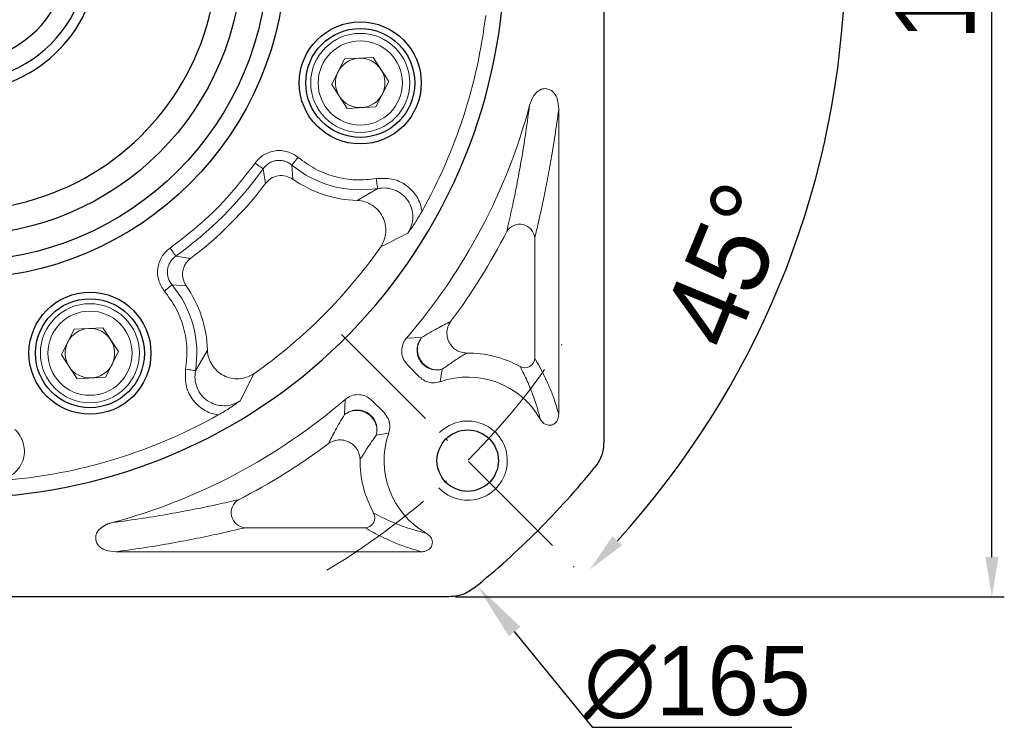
# Model space of a CAD drawing. Header units: millimetres. Extents: x 7099 to 7931, y -723 to -137.
# Tile 4 of 12: x 7244 to 7343, y -419 to -347. Entities that reach past the tile are written whole.
import ezdxf

# ---------------------------------------------------------------- set-up
doc = ezdxf.new("R2010")
doc.units = ezdxf.units.MM
doc.header["$PDSIZE"] = -5
doc.linetypes.add('ACAD_ISO10W100', pattern=[18, 12, -3, 0, -3])
doc.layers.get('0').update_dxf_attribs({"lineweight": 18})
doc.layers.get('Defpoints').update_dxf_attribs({"lineweight": 18})
for name, color, linetype, lineweight in [('中心线层', 7, 'ACAD_ISO10W100', 0), ('尺寸线层', 3, 'Continuous', 18), ('粗实线', 7, 'Continuous', 40)]:
    doc.layers.add(name, color=color, linetype=linetype, lineweight=lineweight)
doc.styles.add('工程字', font='txt')
doc.dimstyles.new('DIMSTYLE_17', dxfattribs={"dimtxt": 8, "dimasz": 12, "dimexe": 0.18, "dimexo": 0.0625, "dimgap": 0.09, "dimtad": 1, "dimtih": 1, "dimtoh": 1, "dimdec": 3, "dimdsep": 46, "dimtxsty": 'Standard', "dimblk": '_CAXARROW', "dimcen": 0.09, "dimdle": 24, "dimadec": 0, "dimazin": 0, "dimtfac": 0.7, "dimtdec": 3, "dimtofl": 0, "dimtmove": 0, "dimatfit": 3, "dimfxl": 1, "dimtolj": 1, "dimarcsym": 0})
doc.dimstyles.new('ISO-25', dxfattribs={"dimtxt": 8, "dimasz": 4, "dimexe": 1.25, "dimexo": 0.625, "dimgap": 1.7, "dimtad": 1, "dimtxsty": '工程字', "dimcen": 2, "dimdle": 8, "dimadec": 0, "dimazin": 0, "dimtfac": 1, "dimtmove": 0, "dimatfit": 3, "dimfxl": 1, "dimarcsym": 0})

# ---------------------------------------------------------------- blocks, each defined once
blk = doc.blocks.new('*D101')
at = {"layer": 'Defpoints', "color": 0}
for p in [(7286.97, -275.429), (7341.745, -275.429), (7286.97, -405.429)]:
    blk.add_point(p, dxfattribs=at)
at = {"layer": '尺寸线层', "color": 0, "lineweight": -2}
for p, q in [((7287.595, -275.429), (7342.995, -275.429)), ((7341.745, -401.429), (7341.745, -279.429)), ((7287.595, -405.429), (7342.995, -405.429))]:
    blk.add_line(p, q, dxfattribs=at)
at = {"layer": '尺寸线层', "color": 0}
for points in [[(7342.412, -279.429), (7341.079, -279.429), (7341.745, -275.429)], [(7341.079, -401.429), (7342.412, -401.429), (7341.745, -405.429)]]:
    blk.add_solid(points, dxfattribs=at)
at = {"layer": '尺寸线层', "color": 0, "insert": (7336.045, -340.429), "char_height": 8, "attachment_point": 5, "rotation": 90, "style": '工程字'}
blk.add_mtext('130', dxfattribs=at)
blk = doc.blocks.new('*D102')
at = {"layer": 'Defpoints', "color": 0}
for p in [(7270.754, -275.975), (7204.367, -404.884)]:
    blk.add_point(p, dxfattribs=at)
at = {"layer": '尺寸线层', "color": 0, "lineweight": -2}
blk.add_line((7221.982, -370.679), (7206.198, -401.328), dxfattribs=at)
at = {"layer": '尺寸线层', "color": 0}
blk.add_solid([(7205.605, -401.023), (7206.791, -401.633), (7204.367, -404.884)], dxfattribs=at)
at = {"layer": '尺寸线层', "color": 0, "insert": (7211.143, -379.276), "char_height": 8, "attachment_point": 5, "rotation": 62.75189, "style": '工程字'}
blk.add_mtext('∅145', dxfattribs=at)
blk = doc.blocks.new('_CAXARROW')
blk.add_hatch(color=0).paths.add_polyline_path([(0, 0), (-1, 0.125), (-1, -0.125)], flags=0)
blk = doc.blocks.new('*D103')
at = {"layer": 'Defpoints', "color": 0}
for p in [(7185.352, -276.55), (7289.768, -404.309)]:
    blk.add_point(p, dxfattribs=at)
at = {"layer": '尺寸线层', "color": 0, "lineweight": -2}
for p, q in [((7237.47, -340.429), (7237.65, -340.429)), ((7237.56, -340.519), (7237.56, -340.339)), ((7301.466, -418.621), (7293.565, -408.955)), ((7321.55, -418.621), (7301.466, -418.621))]:
    blk.add_line(p, q, dxfattribs=at)
at = {"layer": '尺寸线层', "color": 0, "lineweight": -2, "xscale": 6, "yscale": 6, "zscale": 6, "rotation": 129.2588264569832}
blk.add_blockref('_CAXARROW', (7289.768, -404.309), dxfattribs=at)
at = {"layer": '尺寸线层', "color": 0, "lineweight": 15, "insert": (7312.008, -414.121), "char_height": 7, "attachment_point": 5, "style": '工程字'}
blk.add_mtext('\\A1;∅165', dxfattribs=at)
blk = doc.blocks.new('_FILLED')
at = {"linetype": 'ByBlock'}
blk.add_hatch(color=0, dxfattribs=at).paths.add_polyline_path([(0, 0), (-1, 0.133), (-1, -0.133)], flags=0)
blk = doc.blocks.new('*D106')
at = {"layer": 'Defpoints', "color": 0}
for p in [(7167.68, -340.429), (7310.857, -340.429), (7277.47, -378.967), (7315.158, -384.438), (7302.926, -404.423)]:
    blk.add_point(p, dxfattribs=at)
at = {"layer": '尺寸线层', "color": 0, "lineweight": -2}
blk.add_line((7311.482, -340.429), (7328.201, -340.429), dxfattribs=at)
blk.add_arc((7238.933, -340.429), 88.018, 317.60404, 357.39596, dxfattribs=at)
at = {"layer": '尺寸线层', "color": 0}
for points in [[(7327.526, -344.444), (7326.193, -344.413), (7326.951, -340.429)], [(7303.452, -399.315), (7304.416, -400.236), (7301.171, -402.668)]]:
    blk.add_solid(points, dxfattribs=at)
at = {"layer": '尺寸线层', "color": 0, "insert": (7314.985, -371.931), "char_height": 8, "attachment_point": 5, "rotation": 67.5, "style": '工程字'}
blk.add_mtext('45%%d', dxfattribs=at)

msp = doc.modelspace()

# ---------------------------------------------------------------- linework, layer by layer
at = {"color": 7, "linetype": 'Continuous', "lineweight": 15}
for p, q in [((7275.0979, -353.7216), (7276.4014, -351.1459)), ((7276.4014, -351.1459), (7279.2837, -350.9869)), ((7279.2837, -350.9869), (7280.8626, -353.4036)), ((7276.6768, -356.1383), (7275.0979, -353.7216)), ((7280.8626, -353.4036), (7279.5591, -355.9793)), ((7279.5591, -355.9793), (7276.6768, -356.1383)), ((7298.0169, -387.01), (7298.0169, -356.2107)), ((7268.1752, -362.2267), (7268.4255, -363.6999)), ((7271.0736, -361.8516), (7271.1616, -363.269)), ((7279.7473, -364.2062), (7277.6781, -365.4208)), ((7280.0502, -370.1107), (7282.7925, -368.7157)), ((7295.5954, -369.2428), (7295.5954, -381.3336)), ((7259.3576, -371.0442), (7260.8308, -371.2945)), ((7260.4, -374.0307), (7258.9825, -373.9427)), ((7247.8112, -381.0083), (7249.1147, -378.4326)), ((7249.1147, -378.4326), (7251.997, -378.2736)), ((7251.997, -378.2736), (7253.5759, -380.6903)), ((7282.6528, -379.315), (7284.1732, -379.2771)), ((7262.5517, -380.5471), (7261.3372, -382.6164)), ((7249.3901, -383.425), (7247.8112, -381.0083)), ((7253.5759, -380.6903), (7252.2725, -383.266)), ((7282.7528, -382.0249), (7283.9783, -383.2504)), ((7286.0436, -383.7227), (7286.2413, -382.4712)), ((7252.2725, -383.266), (7249.3901, -383.425)), ((7265.8467, -385.6615), (7267.2417, -382.9193)), ((7276.446, -385.5178), (7276.4081, -387.0422)), ((7280.3848, -386.8465), (7279.156, -385.6178)), ((7279.6021, -389.1103), (7280.857, -388.9122)), ((7278.4645, -398.4645), (7266.3738, -398.4645)), ((7253.3188, -400.889), (7284.1523, -400.889))]:
    msp.add_line(p, q, dxfattribs=at)
at = {"color": 7, "linetype": 'Continuous', "lineweight": 15, "flags": 128}
for points in [[(7267.3637, -361.6489), (7267.5139, -361.7558), (7267.6589, -361.8591), (7267.7938, -361.9552), (7267.914, -362.0407), (7268.0153, -362.1129), (7268.0943, -362.1691), (7268.1482, -362.2075), (7268.1752, -362.2267)], [(7271.7113, -361.0863), (7271.5933, -361.2279), (7271.4793, -361.3647), (7271.3733, -361.4919), (7271.2789, -361.6053), (7271.1992, -361.7008), (7271.1372, -361.7753), (7271.0948, -361.8261), (7271.0736, -361.8516)], [(7279.5842, -363.2235), (7279.6144, -363.4054), (7279.6435, -363.581), (7279.6707, -363.7444), (7279.6948, -363.8899), (7279.7152, -364.0126), (7279.7311, -364.1082), (7279.7419, -364.1735), (7279.7473, -364.2062)], [(7258.7798, -370.2327), (7258.8868, -370.3829), (7258.9901, -370.528), (7259.0861, -370.6629), (7259.1717, -370.7831), (7259.2438, -370.8844), (7259.3, -370.9633), (7259.3384, -371.0172), (7259.3576, -371.0442)], [(7258.2172, -374.5804), (7258.3589, -374.4623), (7258.4956, -374.3484), (7258.6229, -374.2423), (7258.7362, -374.1479), (7258.8318, -374.0683), (7258.9062, -374.0062), (7258.9571, -373.9639), (7258.9825, -373.9427)], [(7261.3372, -382.6164), (7261.3045, -382.6109), (7261.2392, -382.6001), (7261.1436, -382.5842), (7261.0209, -382.5639), (7260.8754, -382.5397), (7260.712, -382.5126), (7260.5363, -382.4834), (7260.3544, -382.4532)]]:
    msp.add_lwpolyline(points, dxfattribs=at)
at = {"color": 7, "linetype": 'Continuous', "lineweight": 15}
for centre, radius in [((7277.9802, -353.5626), 5), ((7277.9802, -353.5626), 4.25), ((7250.6936, -380.8493), 5), ((7250.6936, -380.8493), 4.25)]:
    msp.add_circle(centre, radius, dxfattribs=at)
for centre, radius, start, end in [((7237.5603, -340.4294), 53.4563, 330.785536, 353.214464), ((7277.9802, -353.5626), 2.5, 93.15762, 153.15762), ((7277.9802, -353.5626), 2.5, 33.15762, 93.15762), ((7277.9802, -353.5626), 2.5, 153.15762, 213.15762), ((7277.9802, -353.5626), 2.5, 333.15762, 33.15762), ((7277.9802, -353.5626), 2.5, 273.15762, 333.15762), ((7277.9802, -353.5626), 2.5, 213.15762, 273.15762), ((7237.5603, -340.4294), 59.5434, 319.227103, 345.015975), ((7237.5603, -340.4294), 37.5818, 305.450279, 324.549721), ((7277.9802, -353.5626), 10.7893, 230.19789, 279.42643), ((7237.5603, -340.4294), 38.6545, 307.014157, 322.985843), ((7277.9802, -353.5626), 11.862, 234.91248, 268.540409), ((7237.5603, -340.4294), 61.9649, 323.09187, 332.996404), ((7294.0756, -369.3491), 1.5235, 4.000298, 148.996042), ((7237.5603, -340.4294), 51.8302, 304.936266, 325.063734), ((7250.6936, -380.8493), 10.7893, 350.57357, 39.80211), ((7250.6936, -380.8493), 11.862, 1.459591, 35.08752), ((7250.6936, -380.8493), 2.5, 93.15762, 153.15762), ((7250.6936, -380.8493), 2.5, 33.15762, 93.15762), ((7250.6936, -380.8493), 2.5, 333.15762, 33.15762), ((7250.6936, -380.8493), 2.5, 153.15762, 213.15762), ((7288.8256, -391.6946), 10.8649, 60.871553, 90.557052), ((7294.5886, -381.3155), 1.007, 241.899151, 358.972317), ((7250.6936, -380.8493), 2.5, 213.15762, 273.15762), ((7250.6936, -380.8493), 2.5, 273.15762, 333.15762), ((7288.8256, -391.6946), 8.4434, 29.753701, 109.237717), ((7237.5603, -340.4294), 59.5404, 284.962616, 310.775491), ((7237.5603, -340.4294), 53.4563, 276.785536, 299.214464), ((7288.8256, -391.6946), 8.4404, 160.751961, 240.314874), ((7237.5603, -340.4294), 61.9649, 297.003596, 306.90813), ((7288.8256, -391.6946), 10.8649, 179.442948, 209.128447), ((7266.4801, -396.9446), 1.5235, 121.004045, 265.999543), ((7278.4465, -397.4577), 1.007, 271.027574, 28.100957)]:
    msp.add_arc(centre, radius, start, end, dxfattribs=at)
at = {"color": 0}
msp.add_arc((7288.8256, -391.6946), 4, 223.236775, 135, dxfattribs=at)
at = {"color": 7, "linetype": 'Continuous', "lineweight": 15}
for points, knots in [([(7295.0794, -355.8243), (7295.1956, -355.4839), (7295.3726, -354.9652), (7295.834, -354.4283), (7296.1301, -354.2691), (7296.257, -354.2008)], [0, 0, 0, 0, 0.5219407, 0.7951327, 1, 1, 1, 1]), ([(7297.2795, -354.3284), (7297.1328, -354.2596), (7296.8563, -354.1299), (7296.4912, -354.1383), (7296.3056, -354.1878), (7296.257, -354.2008)], [0, 0, 0, 0, 0.454558, 0.8569955, 1, 1, 1, 1]), ([(7297.2795, -354.3284), (7297.3785, -354.4179), (7297.6423, -354.6564), (7297.9561, -355.3029), (7297.9938, -355.8653), (7298.0169, -356.2107)], [0, 0, 0, 0, 0.1882552, 0.5015736, 1, 1, 1, 1]), ([(7295.0792, -355.8243), (7294.9315, -356.9007), (7294.6347, -359.0648), (7294.1793, -361.758), (7293.7191, -364.2079), (7293.251, -366.4656), (7292.9324, -367.8549), (7292.7697, -368.5643)], [0, 0, 0, 0, 0.2023559, 0.4068413, 0.6009718, 0.7962533, 1, 1, 1, 1]), ([(7295.5954, -369.2428), (7295.7368, -368.6438), (7296.0183, -367.4517), (7296.4338, -365.5354), (7296.8435, -363.4971), (7297.2491, -361.2922), (7297.6442, -358.9147), (7297.8946, -357.098), (7298.0169, -356.2107)], [0, 0, 0, 0, 0.1687319, 0.3358223, 0.5011046, 0.6684869, 0.8380782, 1, 1, 1, 1]), ([(7267.3637, -361.6489), (7267.4924, -361.4885), (7267.7498, -361.1677), (7268.251, -360.8017), (7268.8082, -360.5364), (7269.4103, -360.3961), (7270.0289, -360.3772), (7270.6364, -360.4924), (7271.2151, -360.7191), (7271.546, -360.9639), (7271.7113, -361.0863)], [0, 0, 0, 0, 0.1250777, 0.2500913, 0.3747983, 0.4996656, 0.6246265, 0.7497213, 0.8749203, 1, 1, 1, 1]), ([(7258.7798, -370.2327), (7259.8568, -369.4106), (7262.0117, -367.7658), (7264.8967, -364.8809), (7266.5415, -362.726), (7267.3637, -361.6489)], [0, 0, 0, 0, 0.3332368, 0.6667429, 1, 1, 1, 1]), ([(7268.1752, -362.2267), (7268.2612, -362.1196), (7268.4331, -361.9056), (7268.767, -361.6604), (7269.1376, -361.4823), (7269.538, -361.3848), (7269.9506, -361.3768), (7270.3556, -361.4549), (7270.742, -361.6069), (7270.9631, -361.7701), (7271.0736, -361.8516)], [0, 0, 0, 0, 0.1252758, 0.2503197, 0.3750581, 0.4994621, 0.6240868, 0.7493132, 0.8747664, 1, 1, 1, 1]), ([(7271.7113, -361.0863), (7272.2711, -361.4975), (7273.4039, -362.3296), (7275.3969, -363.0787), (7277.4952, -363.4403), (7278.8933, -363.2952), (7279.5842, -363.2235)], [0, 0, 0, 0, 0.2470938, 0.5, 0.7529057, 1, 1, 1, 1]), ([(7268.4255, -363.6999), (7268.5952, -363.5215), (7268.9479, -363.1508), (7269.7001, -362.8911), (7270.4957, -362.9071), (7270.9453, -363.1514), (7271.1616, -363.269)], [0, 0, 0, 0, 0.2406309, 0.5000003, 0.7593707, 1, 1, 1, 1]), ([(7279.5842, -363.2235), (7280.1148, -363.1936), (7281.1749, -363.134), (7282.4172, -363.7059), (7283.2195, -364.3919), (7283.7012, -365.0265), (7284.0565, -365.7421), (7284.1634, -366.2607), (7284.217, -366.5204)], [0, 0, 0, 0, 0.2494766, 0.4984731, 0.6242107, 0.7492745, 0.874478, 1, 1, 1, 1]), ([(7279.7473, -364.2062), (7280.038, -364.179), (7280.6178, -364.1248), (7281.4743, -364.3431), (7282.2313, -364.7801), (7282.8272, -365.4211), (7283.2006, -366.2103), (7283.323, -367.0721), (7283.2008, -367.9445), (7282.929, -368.4579), (7282.7925, -368.7157)], [0, 0, 0, 0, 0.1261787, 0.2516666, 0.3765354, 0.50104, 0.6251823, 0.7490611, 0.8740362, 1, 1, 1, 1]), ([(7277.6781, -365.4208), (7277.9399, -365.4526), (7278.4648, -365.5165), (7279.1875, -365.8734), (7279.8063, -366.3857), (7280.2716, -367.0492), (7280.5319, -367.8167), (7280.5804, -368.6195), (7280.4403, -369.4161), (7280.1802, -369.8792), (7280.0502, -370.1107)], [0, 0, 0, 0, 0.1242654, 0.2491482, 0.3743386, 0.4997577, 0.6251184, 0.7501902, 0.8751373, 1, 1, 1, 1]), ([(7282.7925, -368.7157), (7283.0319, -368.3813), (7283.5094, -367.7141), (7283.9815, -366.9176), (7284.217, -366.5204)], [0, 0, 0, 0, 0.5012085, 1, 1, 1, 1]), ([(7258.2172, -374.5804), (7258.0952, -374.4148), (7257.8516, -374.0841), (7257.6231, -373.5068), (7257.5088, -372.8995), (7257.5265, -372.2807), (7257.6669, -371.6777), (7257.932, -371.1197), (7258.3, -370.6196), (7258.6198, -370.3618), (7258.7798, -370.2327)], [0, 0, 0, 0, 0.1250808, 0.2498642, 0.3750442, 0.5000461, 0.6249136, 0.7501624, 0.8749362, 1, 1, 1, 1]), ([(7258.9825, -373.9427), (7258.9006, -373.832), (7258.7372, -373.6112), (7258.5846, -373.2258), (7258.5071, -372.8214), (7258.5158, -372.4086), (7258.6125, -372.0073), (7258.7904, -371.636), (7259.036, -371.3022), (7259.2503, -371.1303), (7259.3576, -371.0442)], [0, 0, 0, 0, 0.1255214, 0.2504823, 0.3751969, 0.5000427, 0.6248784, 0.7495634, 0.874496, 1, 1, 1, 1]), ([(7260.4, -374.0307), (7260.3098, -373.8762), (7260.1456, -373.5949), (7260.0356, -373.0927), (7260.0429, -372.5888), (7260.183, -372.112), (7260.4292, -371.6605), (7260.6823, -371.4298), (7260.8308, -371.2945)], [0, 0, 0, 0, 0.1753031, 0.3190872, 0.500024, 0.6649655, 0.8034047, 1, 1, 1, 1]), ([(7260.3544, -382.4532), (7260.4261, -381.7623), (7260.5712, -380.3643), (7260.2097, -378.266), (7259.4606, -376.2729), (7258.6284, -375.1402), (7258.2172, -374.5804)], [0, 0, 0, 0, 0.2470943, 0.5000002, 0.7529062, 1, 1, 1, 1]), ([(7284.1732, -379.2771), (7284.4447, -379.1081), (7285.0106, -378.7559), (7285.7565, -378.3332), (7286.4603, -377.9609), (7286.8917, -377.7479), (7287.1075, -377.6414)], [0, 0, 0, 0, 0.2399395, 0.5000697, 0.7499989, 1, 1, 1, 1]), ([(7288.72, -380.8302), (7288.5421, -380.8151), (7288.1792, -380.7842), (7287.7019, -380.5632), (7287.2667, -380.2188), (7286.9659, -379.8035), (7286.7555, -379.2578), (7286.6997, -378.6701), (7286.8339, -378.0776), (7287.027, -377.7698), (7287.1075, -377.6414)], [0, 0, 0, 0, 0.122623, 0.2500746, 0.3537618, 0.50008, 0.5924171, 0.749991, 0.895776, 1, 1, 1, 1]), ([(7282.7528, -382.0249), (7282.5936, -381.8283), (7282.2921, -381.4561), (7282.1328, -380.7583), (7282.1981, -380.0884), (7282.4178, -379.6054), (7282.6046, -379.3746), (7282.6528, -379.315)], [0, 0, 0, 0, 0.2523737, 0.4777426, 0.700322, 0.9226154, 1, 1, 1, 1]), ([(7284.2949, -381.9615), (7284.1705, -381.8126), (7283.9588, -381.5592), (7283.7775, -381.0987), (7283.6988, -380.6397), (7283.7371, -380.174), (7283.8792, -379.7), (7284.0654, -379.4321), (7284.1732, -379.2771)], [0, 0, 0, 0, 0.1971033, 0.3354129, 0.4999916, 0.6685001, 0.808122, 1, 1, 1, 1]), ([(7284.1732, -379.2771), (7284.0649, -379.4428), (7283.8428, -379.7828), (7283.7435, -380.3354), (7283.7721, -380.7605), (7283.8653, -381.1667), (7284.068, -381.6118), (7284.4843, -382.0853), (7285.0283, -382.4129), (7285.6445, -382.5655), (7286.0457, -382.5021), (7286.2413, -382.4712)], [0, 0, 0, 0, 0.1218146, 0.2499051, 0.333793, 0.378374, 0.500189, 0.6220038, 0.7500946, 0.8781855, 1, 1, 1, 1]), ([(7267.2417, -382.9193), (7267.01, -383.0497), (7266.547, -383.3104), (7265.7504, -383.4516), (7264.9466, -383.4021), (7264.1778, -383.139), (7263.5126, -382.6739), (7263.0003, -382.0556), (7262.6461, -381.3332), (7262.5832, -380.809), (7262.5517, -380.5471)], [0, 0, 0, 0, 0.1249979, 0.2497854, 0.3748032, 0.5006709, 0.6264795, 0.7513317, 0.8757585, 1, 1, 1, 1]), ([(7288.72, -380.8302), (7288.5613, -380.9263), (7288.2584, -381.1096), (7287.7904, -381.4082), (7287.3052, -381.7271), (7286.7944, -382.0726), (7286.4209, -382.3418), (7286.2413, -382.4712)], [0, 0, 0, 0, 0.2146879, 0.4097604, 0.6075177, 0.8112943, 1, 1, 1, 1]), ([(7298.0169, -387.01), (7297.8597, -386.4683), (7297.5464, -385.389), (7297.0628, -384.2131), (7296.5802, -383.154), (7296.0896, -382.1929), (7295.7627, -381.6244), (7295.5954, -381.3336)], [0, 0, 0, 0, 0.1990356, 0.396521, 0.5990012, 0.7948793, 1, 1, 1, 1]), ([(7263.6513, -387.086), (7263.3911, -387.0318), (7262.8719, -386.9237), (7262.1569, -386.5654), (7261.5231, -386.0841), (7260.8337, -385.2861), (7260.2672, -384.0425), (7260.3253, -382.9836), (7260.3544, -382.4532)], [0, 0, 0, 0, 0.1258818, 0.2511369, 0.3762822, 0.5017821, 0.7504581, 1, 1, 1, 1]), ([(7261.3372, -382.6164), (7261.3104, -382.9075), (7261.257, -383.4872), (7261.4734, -384.3439), (7261.9123, -385.0981), (7262.5497, -385.6957), (7263.3401, -386.0673), (7264.2017, -386.1927), (7265.0754, -386.0699), (7265.5888, -385.7981), (7265.8467, -385.6615)], [0, 0, 0, 0, 0.1263874, 0.2516545, 0.3764398, 0.5007218, 0.624639, 0.7490627, 0.8739421, 1, 1, 1, 1]), ([(7286.2413, -382.4712), (7286.0715, -382.5046), (7285.7259, -382.5725), (7285.1943, -382.498), (7284.6944, -382.3024), (7284.4265, -382.0738), (7284.2949, -381.9615)], [0, 0, 0, 0, 0.2456086, 0.4999998, 0.7543922, 1, 1, 1, 1]), ([(7296.1559, -387.5044), (7296.0472, -387.0887), (7295.8299, -386.2572), (7295.4992, -385.2897), (7295.1731, -384.4271), (7294.8314, -383.6438), (7294.4826, -382.9055), (7294.2403, -382.4439), (7294.1143, -382.2038)], [0, 0, 0, 0, 0.1653163, 0.3306103, 0.4994869, 0.658756, 0.8225419, 1, 1, 1, 1]), ([(7286.0436, -383.7227), (7285.7968, -383.7802), (7285.3309, -383.8889), (7284.6362, -383.7267), (7284.2068, -383.4701), (7284.0129, -383.2836), (7283.9783, -383.2504)], [0, 0, 0, 0, 0.3374871, 0.6371963, 0.9353033, 1, 1, 1, 1]), ([(7276.446, -385.5178), (7276.6457, -385.378), (7277.0305, -385.1087), (7277.7275, -384.993), (7278.3925, -385.0986), (7278.8697, -385.351), (7279.0935, -385.5595), (7279.156, -385.6178)], [0, 0, 0, 0, 0.2433586, 0.4687676, 0.6914609, 0.9137982, 1, 1, 1, 1]), ([(7263.6513, -387.086), (7264.0486, -386.8506), (7264.8451, -386.3785), (7265.5123, -385.9009), (7265.8467, -385.6615)], [0, 0, 0, 0, 0.4987915, 1, 1, 1, 1]), ([(7276.4081, -387.0422), (7276.6064, -386.911), (7277.0173, -386.6391), (7277.7756, -386.545), (7278.5222, -386.7073), (7278.9068, -387.0153), (7279.0925, -387.1639)], [0, 0, 0, 0, 0.2413259, 0.4999997, 0.7586737, 1, 1, 1, 1]), ([(7279.6021, -389.1103), (7279.633, -388.9148), (7279.6965, -388.5136), (7279.5439, -387.8973), (7279.2163, -387.3533), (7278.7427, -386.9371), (7278.1691, -386.6753), (7277.5387, -386.599), (7276.914, -386.712), (7276.5738, -386.934), (7276.4081, -387.0422)], [0, 0, 0, 0, 0.1218605, 0.2499998, 0.378139, 0.4999998, 0.6218601, 0.7500003, 0.8781391, 1, 1, 1, 1]), ([(7274.7724, -389.9765), (7274.8789, -389.7608), (7275.0918, -389.3293), (7275.4641, -388.6256), (7275.8869, -387.8796), (7276.2391, -387.3138), (7276.4081, -387.0422)], [0, 0, 0, 0, 0.2500011, 0.4999303, 0.7600518, 1, 1, 1, 1]), ([(7279.0925, -387.1639), (7279.1906, -387.2769), (7279.4212, -387.5422), (7279.6248, -388.0376), (7279.7035, -388.5917), (7279.6359, -388.9374), (7279.6021, -389.1103)], [0, 0, 0, 0, 0.212868, 0.499952, 0.749976, 1, 1, 1, 1]), ([(7280.3848, -386.8465), (7280.5403, -387.0383), (7280.8374, -387.4047), (7280.9985, -388.0929), (7280.9586, -388.5983), (7280.8737, -388.8605), (7280.857, -388.9122)], [0, 0, 0, 0, 0.3288645, 0.628577, 0.9267155, 1, 1, 1, 1]), ([(7298.0169, -387.01), (7298.0043, -387.1745), (7297.9828, -387.4558), (7297.7864, -387.7937), (7297.546, -388.0098), (7297.2676, -388.1208), (7296.9795, -388.1294), (7296.7029, -388.0504), (7296.436, -387.8806), (7296.2577, -387.6813), (7296.177, -387.541), (7296.156, -387.5044)], [0, 0, 0, 0, 0.1789182, 0.305846, 0.4120254, 0.5186636, 0.6146346, 0.7117009, 0.8217992, 0.9534872, 1, 1, 1, 1]), ([(7243.1214, -388.535), (7243.3142, -388.7542), (7243.6989, -389.1915), (7244.0258, -390.0126), (7244.1172, -390.8819), (7243.9488, -391.7408), (7243.5298, -392.5067), (7242.9046, -393.1123), (7242.127, -393.5263), (7241.5518, -393.6081), (7241.263, -393.6492)], [0, 0, 0, 0, 0.1261784, 0.2516664, 0.3765347, 0.5010397, 0.6251825, 0.7490607, 0.8740363, 1, 1, 1, 1]), ([(7274.7724, -389.9765), (7274.9247, -389.8833), (7275.2353, -389.6931), (7275.7813, -389.5817), (7276.3383, -389.6139), (7276.8621, -389.7952), (7277.3221, -390.1102), (7277.6797, -390.5391), (7277.915, -391.0482), (7277.946, -391.4111), (7277.9612, -391.589)], [0, 0, 0, 0, 0.1225854, 0.2499999, 0.3749538, 0.5000002, 0.6225856, 0.75, 0.8774138, 1, 1, 1, 1]), ([(7279.6021, -389.1103), (7279.4404, -389.3357), (7279.101, -389.8088), (7278.6916, -390.4255), (7278.3048, -391.0228), (7278.0803, -391.3927), (7277.9612, -391.589)], [0, 0, 0, 0, 0.23823, 0.5000454, 0.7347014, 1, 1, 1, 1]), ([(7241.263, -393.6493), (7241.6743, -393.6464), (7242.4947, -393.6406), (7243.4166, -393.5543), (7243.8764, -393.5113)], [0, 0, 0, 0, 0.5012084, 1, 1, 1, 1]), ([(7252.933, -397.9511), (7253.9878, -397.8068), (7256.092, -397.5189), (7258.7866, -397.0667), (7261.2749, -396.6013), (7263.5852, -396.1224), (7264.9899, -395.8005), (7265.6953, -395.6388)], [0, 0, 0, 0, 0.1976234, 0.3942652, 0.596966, 0.7975972, 1, 1, 1, 1]), ([(7284.6456, -399.0273), (7284.1631, -398.8994), (7283.1756, -398.6375), (7282.0711, -398.2442), (7281.0725, -397.8374), (7280.164, -397.4165), (7279.6202, -397.1324), (7279.3347, -396.9833)], [0, 0, 0, 0, 0.1937404, 0.3965603, 0.5999096, 0.7900125, 1, 1, 1, 1]), ([(7251.3694, -399.0193), (7251.3797, -399.0001), (7251.4034, -398.9558), (7251.4451, -398.8891), (7251.494, -398.8193), (7251.5378, -398.7635), (7251.5835, -398.7095), (7251.6311, -398.6572), (7251.6908, -398.5972), (7251.753, -398.5399), (7251.8174, -398.4853), (7251.8837, -398.4332), (7251.9518, -398.3837), (7252.0216, -398.3366), (7252.0928, -398.2919), (7252.1654, -398.2495), (7252.2392, -398.2095), (7252.3141, -398.1717), (7252.3901, -398.1362), (7252.467, -398.1029), (7252.5447, -398.0718), (7252.6233, -398.0428), (7252.7027, -398.016), (7252.8055, -397.984), (7252.8828, -397.9642), (7252.933, -397.9513)], [0, 0, 0, 0, 0.0330058, 0.0762661, 0.1195249, 0.1627795, 0.1844021, 0.227655, 0.2709058, 0.314156, 0.357406, 0.4006545, 0.4439015, 0.4871489, 0.5303953, 0.573642, 0.6168877, 0.660133, 0.7033785, 0.7466238, 0.7898689, 0.8331132, 0.8763582, 0.9196022, 1, 1, 1, 1]), ([(7253.3188, -400.889), (7254.4063, -400.7377), (7256.5759, -400.4359), (7259.3274, -399.9582), (7261.8565, -399.4722), (7264.2084, -398.9739), (7265.6463, -398.6356), (7266.3738, -398.4645)], [0, 0, 0, 0, 0.1994366, 0.3979012, 0.5967866, 0.7960025, 1, 1, 1, 1]), ([(7284.1523, -400.889), (7283.6123, -400.7326), (7282.5268, -400.4181), (7281.3495, -399.9341), (7280.2778, -399.4465), (7279.3191, -398.9561), (7278.7497, -398.6285), (7278.4645, -398.4645)], [0, 0, 0, 0, 0.1977209, 0.3975208, 0.5987607, 0.7990725, 1, 1, 1, 1]), ([(7251.3694, -399.0193), (7251.3553, -399.0574), (7251.286, -399.2456), (7251.2518, -399.5954), (7251.3519, -399.9792), (7251.4756, -400.1708), (7251.5224, -400.2431)], [0, 0, 0, 0, 0.094986, 0.4685049, 0.7993826, 1, 1, 1, 1]), ([(7284.6456, -399.0274), (7284.7824, -399.1199), (7285.0153, -399.2772), (7285.211, -399.6137), (7285.2791, -399.9272), (7285.2382, -400.2229), (7285.1038, -400.4782), (7284.8973, -400.6821), (7284.6154, -400.8321), (7284.3536, -400.8883), (7284.1927, -400.8888), (7284.1523, -400.889)], [0, 0, 0, 0, 0.1793292, 0.3051152, 0.4108165, 0.5169403, 0.6133031, 0.7116592, 0.823159, 0.9554919, 1, 1, 1, 1]), ([(7253.3188, -400.889), (7252.9679, -400.8649), (7252.423, -400.8276), (7251.8209, -400.5325), (7251.6009, -400.3192), (7251.5224, -400.2431)], [0, 0, 0, 0, 0.537558, 0.834934, 1, 1, 1, 1])]:
    msp.add_open_spline(points, degree=3, knots=knots, dxfattribs=at)
at = {"layer": '中心线层', "color": 0}
msp.add_line((7276.0977, -378.9667), (7301.5535, -404.4226), dxfattribs=at)
msp.add_arc((7237.5603, -340.4294), 72.5, 300.73805, 329.26195, dxfattribs=at)
at = {"layer": '粗实线', "linetype": 'Continuous', "lineweight": 30}
for p, q in [((7302.5603, -346.1121), (7302.5603, -389.8389)), ((7286.9698, -405.4294), (7188.1509, -405.4294))]:
    msp.add_line(p, q, dxfattribs=at)
for centre, radius in [((7237.5603, -340.4294), 32.8922), ((7237.5603, -340.4294), 31.1283), ((7237.5603, -340.4294), 28.5), ((7277.9802, -353.5626), 6.1578), ((7277.9802, -353.5626), 5.5), ((7250.6936, -380.8493), 6.1578), ((7250.6936, -380.8493), 5.5), ((7288.8256, -391.6946), 3.1)]:
    msp.add_circle(centre, radius, dxfattribs=at)
for radius, start, end in [(55, 246.104171, 230.518351), (13, 258.195512, 11.580788), (11, 258.797714, 10.978587), (26, 236.895004, 0.860432), (14, 184.639046, 359.726474), (82.5, 309.006555, 320.993445)]:
    msp.add_arc((7237.5603, -340.4294), radius, start, end, dxfattribs=at)
for points, knots in [([(7302.5603, -389.8389), (7302.5478, -390.0718), (7302.5112, -390.752), (7302.1962, -391.6308), (7301.8009, -392.1743), (7301.6689, -392.3557)], [0, 0, 0, 0, 0.2576469, 0.7523011, 1, 1, 1, 1]), ([(7289.4866, -404.538), (7289.293, -404.6779), (7288.7364, -405.0802), (7287.8538, -405.3845), (7287.1882, -405.4183), (7286.9698, -405.4294)], [0, 0, 0, 0, 0.2637648, 0.7584213, 1, 1, 1, 1])]:
    msp.add_open_spline(points, degree=3, knots=knots, dxfattribs=at)

# ---------------------------------------------------------------- dimensions: what is measured, and where the dimension line sits
at = {"layer": '尺寸线层'}
dim = msp.add_diameter_dim_2p(p1=(7270.7541, -275.9746), p2=(7204.3666, -404.8842), dimstyle='ISO-25', override={"dimtxsty": '工程字'}, dxfattribs=at)
dim.commit()
dim.dimension.update_dxf_attribs({"geometry": '*D102', "text_midpoint": (7216.2107, -381.8856), "dimtype": 163})
dim = msp.add_linear_dim(base=(7341.7454, -275.4294), p1=(7286.9698, -405.4294), p2=(7286.9698, -275.4294), angle=90, dimstyle='ISO-25', override={"dimtxsty": '工程字'}, dxfattribs=at)
dim.commit()
dim.dimension.update_dxf_attribs({"geometry": '*D101', "text_midpoint": (7336.0454, -340.4294)})
at = {"layer": '尺寸线层', "lineweight": 15}
dim = msp.add_diameter_dim_2p(p1=(7185.3523, -276.55), p2=(7289.7684, -404.3087), dimstyle='DIMSTYLE_17', override={"dimtxt": 7, "dimasz": 6, "dimgap": 1, "dimtxsty": '工程字', "dimtol": 0, "dimldrblk": '_FILLED'}, dxfattribs=at)
dim.commit()
dim.dimension.update_dxf_attribs({"geometry": '*D103', "text_midpoint": (7312.0077, -418.6212), "dimtype": 163})
at = {"layer": '尺寸线层'}
dim = msp.add_angular_dim_2l(base=(7315.1584, -384.4384), line1=((7167.6801, -340.4294), (7310.8574, -340.4294)), line2=((7277.4699, -378.9667), (7302.9258, -404.4226)), dimstyle='ISO-25', override={"dimtxsty": '工程字'}, dxfattribs=at)
dim.commit()
dim.dimension.update_dxf_attribs({"geometry": '*D106', "text_midpoint": (7314.9845, -371.9311)})

doc.saveas('drawing.dxf')
